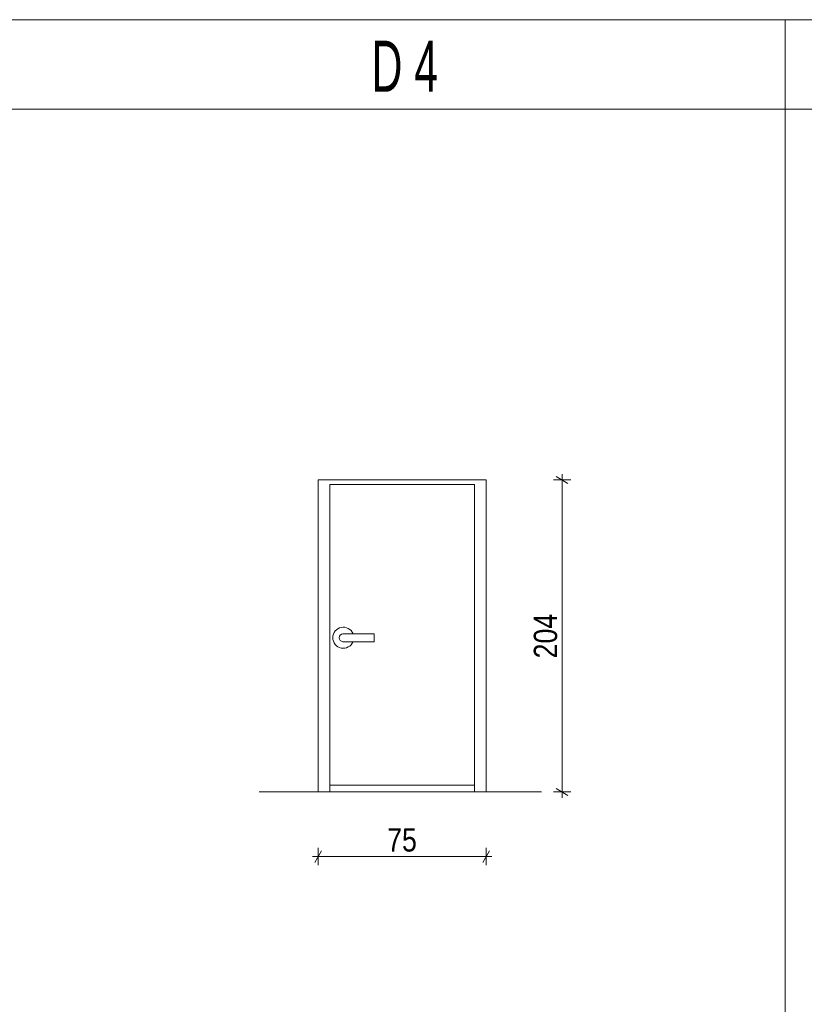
# Model space of a CAD drawing. Header units: centimetres. Extents: x 4440 to 22481, y -13438 to -10264.
# Tile 8 of 20: x 7074 to 7612, y -11081 to -10406. Entities that reach past the tile are written whole.
import ezdxf

# ---------------------------------------------------------------- set-up
doc = ezdxf.new("R2010")
doc.units = ezdxf.units.CM
doc.header["$MEASUREMENT"] = 0
for name, color, linetype in [('00RamTab-L', 7, 'Continuous'), ('499-Wymiary i opisy', 7, 'Continuous'), ('MF_Logo', 7, 'Continuous')]:
    doc.layers.add(name, color=color, linetype=linetype)
doc.styles.add('GENERATED_STYLE_1', font='txt')
doc.styles.add('GENERATED_STYLE_2', font='txt')
doc.dimstyles.new('GENERATED_STYLE__1', dxfattribs={"dimtxt": 16, "dimasz": 6.08, "dimexe": 0.18, "dimexo": 0.0625, "dimgap": 0.09, "dimtad": 1, "dimdec": 0, "dimzin": 0, "dimdsep": 46, "dimtxsty": 'GENERATED_STYLE_1', "dimblk": 'ARROWHEAD_2', "dimblk1": 'ARROWHEAD_2', "dimblk2": 'ARROWHEAD_2', "dimcen": 0.09, "dimse1": 1, "dimse2": 1, "dimclrd": 7, "dimclre": 7, "dimclrt": 7, "dimadec": 0, "dimazin": 0, "dimtfac": 1, "dimtdec": 4, "dimtmove": 0, "dimatfit": 3, "dimfxl": 0, "dimtolj": 1, "dimtzin": 0, "dimarcsym": 0})
doc.dimstyles.new('GENERATED_STYLE__2', dxfattribs={"dimtxt": 16, "dimasz": 6.08, "dimexe": 0.18, "dimexo": 0.0625, "dimgap": 0.09, "dimtad": 1, "dimtih": 1, "dimtoh": 1, "dimdec": 0, "dimzin": 0, "dimdsep": 46, "dimtxsty": 'GENERATED_STYLE_1', "dimblk": 'ARROWHEAD_2', "dimblk1": 'ARROWHEAD_2', "dimblk2": 'ARROWHEAD_2', "dimcen": 0.09, "dimse1": 1, "dimse2": 1, "dimclrd": 7, "dimclre": 7, "dimclrt": 7, "dimadec": 0, "dimazin": 0, "dimtfac": 1, "dimtdec": 4, "dimtmove": 0, "dimatfit": 3, "dimfxl": 0, "dimtolj": 1, "dimtzin": 0, "dimarcsym": 0})

# ---------------------------------------------------------------- blocks, each defined once
blk = doc.blocks.new('*D29')
at = {"layer": '499-Wymiary i opisy', "color": 7, "linetype": 'Continuous', "lineweight": 13}
for p, q in [((7451.83, -10721.3), (7439.83, -10721.3)), ((7449.83, -10723.61), (7441.83, -10718.99)), ((7445.83, -10721.3), (7445.83, -10717.38)), ((7445.83, -10935.14), (7445.83, -10721.3)), ((7451.83, -10935.14), (7439.83, -10935.14)), ((7441.83, -10932.83), (7449.83, -10937.45)), ((7445.83, -10939.05), (7445.83, -10935.14))]:
    blk.add_line(p, q, dxfattribs=at)
at = {"layer": '499-Wymiary i opisy', "color": 7, "lineweight": 13, "insert": (7442.63, -10843.58), "char_height": 16, "attachment_point": 7, "rotation": 90, "style": 'GENERATED_STYLE_1'}
blk.add_mtext('\\A1;{\\pql;\\fArial Narrow|b0|i0|c238|p34;204}', dxfattribs=at)
blk = doc.blocks.new('ARROWHEAD_2')
at = {"color": 0, "linetype": 'Continuous', "lineweight": 0}
for p, q in [((0, 0), (-1, 0)), ((-0.38, -0.66), (0.38, 0.66))]:
    blk.add_line(p, q, dxfattribs=at)
blk = doc.blocks.new('*D30')
at = {"layer": '499-Wymiary i opisy', "color": 7, "linetype": 'Continuous', "lineweight": 13}
for p, q in [((7280.85, -10975.38), (7276.23, -10983.38)), ((7278.54, -10985.38), (7278.54, -10973.38)), ((7391.39, -10983.38), (7396, -10975.38)), ((7393.7, -10985.38), (7393.7, -10973.38)), ((7274.63, -10979.38), (7278.54, -10979.38)), ((7278.54, -10979.38), (7393.7, -10979.38)), ((7393.7, -10979.38), (7397.61, -10979.38))]:
    blk.add_line(p, q, dxfattribs=at)
at = {"layer": '499-Wymiary i opisy', "color": 7, "lineweight": 13, "insert": (7325.88, -10976.18), "char_height": 16, "attachment_point": 7, "style": 'GENERATED_STYLE_1'}
blk.add_mtext('\\A1;{\\pql;\\fArial Narrow|b0|i0|c238|p34;75}', dxfattribs=at)

msp = doc.modelspace()

# ---------------------------------------------------------------- linework, layer by layer
at = {"layer": 'MF_Logo', "color": 7, "linetype": 'Continuous', "lineweight": 13}
for p, q in [((4439.51, -10405.85), (10293.63, -10405.85)), ((7598.62, -12811.52), (7598.62, -10405.85)), ((4439.51, -10467.23), (10293.63, -10467.23)), ((7278.54, -10935.14), (7278.54, -10721.3)), ((7278.54, -10721.3), (7393.7, -10721.3)), ((7393.7, -10935.14), (7393.7, -10721.3)), ((7286.54, -10935.14), (7286.54, -10724.3)), ((7286.54, -10724.3), (7385.7, -10724.3)), ((7385.7, -10935.14), (7385.7, -10724.3)), ((7295.56, -10826.68), (7316.91, -10826.68)), ((7316.91, -10826.68), (7316.91, -10832.12)), ((7295.56, -10832.12), (7316.91, -10832.12)), ((7286.54, -10930.37), (7385.7, -10930.37)), ((7238.14, -10935.14), (7431.73, -10935.14))]:
    msp.add_line(p, q, dxfattribs=at)
for radius, start, end in [(7.23, 22.09704, 337.90296), (2.73, 95.10772, 264.89228)]:
    msp.add_arc((7295.81, -10829.4), radius, start, end, dxfattribs=at)

# ---------------------------------------------------------------- texts
at = {"layer": '00RamTab-L', "color": 7, "linetype": 'Continuous', "lineweight": 25, "insert": (7315.16, -10420.23), "char_height": 35, "attachment_point": 1, "style": 'GENERATED_STYLE_2'}
msp.add_mtext('\\A1;{\\W0.600000x;\\pql;\\fArial|b0|i0|c238|p38;D 4}', dxfattribs=at)

# ---------------------------------------------------------------- dimensions: what is measured, and where the dimension line sits
at = {"layer": '499-Wymiary i opisy', "color": 7, "linetype": 'Continuous', "lineweight": 13}
dim = msp.add_linear_dim(base=(7445.83, -10721.3), p1=(7393.7, -10935.14), p2=(7393.7, -10721.3), angle=90, text='204', dimstyle='GENERATED_STYLE__1', dxfattribs=at)
dim.commit()
dim.dimension.update_dxf_attribs({"geometry": '*D29', "text_midpoint": (7434.63, -10825.28), "dimtype": 160, "text_rotation": 90})
dim = msp.add_linear_dim(base=(7393.7, -10979.38), p1=(7278.54, -10935.14), p2=(7393.7, -10935.14), text='75', dimstyle='GENERATED_STYLE__2', dxfattribs=at)
dim.commit()
dim.dimension.update_dxf_attribs({"geometry": '*D30', "text_midpoint": (7338.07, -10968.18), "dimtype": 160})

doc.saveas('drawing.dxf')
